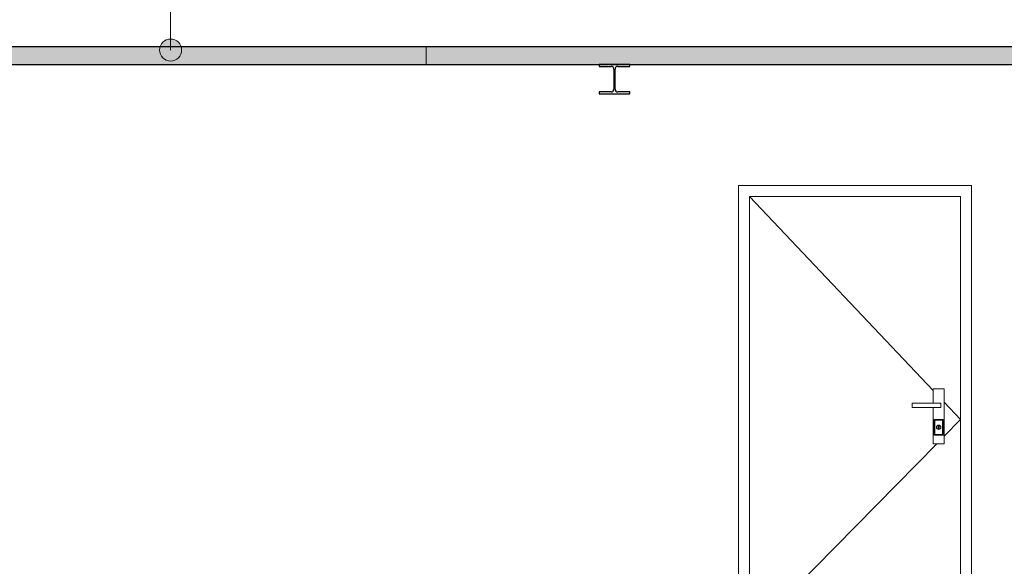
# Model space of a CAD drawing. Header units: millimetres. Extents: x 157133 to 260102, y -21587 to 34582.
# Tile 62 of 65: x 222031 to 226511, y 8318 to 10804. Entities that reach past the tile are written whole.
import ezdxf

# ---------------------------------------------------------------- set-up
doc = ezdxf.new("R2010")
doc.units = ezdxf.units.MM
for name, color, linetype, lineweight in [('CA_DVERE', 7, 'Continuous', 13), ('CA_DVERE18', 8, 'Continuous', 9), ('CA_DVERE25', 7, 'Continuous', 9), ('CA_PODLAHA', 1, 'Continuous', 25), ('CA_PODLAHA25', 7, 'Continuous', 13), ('CA_POHHRA25', 7, 'Continuous', 13), ('CA_REZY', 1, 'Continuous', 25), ('CA_SRAFY', 9, 'Continuous', 25), ('CA_ZARIZPRED', 8, 'Continuous', 13), ('Popisky podlahy', 250, 'Continuous', 9)]:
    doc.layers.add(name, color=color, linetype=linetype, lineweight=lineweight)

# ---------------------------------------------------------------- blocks, each defined once
blk = doc.blocks.new('CZ-Dveře_otočné_jednokřídlé_OCZ - CZ-Dveře_otočné_jednokřídlé_900-V4-Řez 3 - vestavek V7')
at = {"layer": 'CA_DVERE18'}
for p, q in [((171385.1, 10000), (171385.1, 8010)), ((172345.1, 10000), (171385.1, 10000)), ((171385.1, 10000), (172220.1, 9117.2)), ((172345.1, 8010), (172345.1, 10000)), ((172220.1, 9125), (172220.1, 9060)), ((172270.1, 9125), (172220.1, 9125)), ((172270.1, 8875), (172270.1, 9125)), ((172125.1, 9060), (172125.1, 9040)), ((172255.1, 9060), (172125.1, 9060)), ((172255.1, 9040), (172255.1, 9060)), ((172270.1, 9064.3), (172345.1, 8985)), ((172125.1, 9040), (172255.1, 9040)), ((172220.1, 9040), (172220.1, 8875)), ((172228.1, 8982), (172225.1, 8985)), ((172225.1, 8915), (172225.1, 8985)), ((172225.1, 8985), (172265.1, 8985)), ((172228.1, 8982), (172228.1, 8918)), ((172262.1, 8982), (172228.1, 8982)), ((172265.1, 8985), (172262.1, 8982)), ((172262.1, 8918), (172262.1, 8982)), ((172265.1, 8985), (172265.1, 8915)), ((172270.9, 8909.7), (172345.1, 8985)), ((172228.1, 8918), (172225.1, 8915)), ((172228.1, 8918), (172262.1, 8918)), ((172240.1, 8942.8), (172240.1, 8941.3)), ((172243.1, 8942), (172243.1, 8958)), ((172243.1, 8958), (172247.1, 8958)), ((172247.1, 8942), (172243.1, 8942)), ((172247.1, 8958), (172247.1, 8942)), ((172250.1, 8941.3), (172250.1, 8942.8)), ((172262.1, 8918), (172265.1, 8915)), ((171385.1, 8010), (172236.8, 8875)), ((172220.1, 8875), (172270.1, 8875)), ((172265.1, 8915), (172225.1, 8915)), ((171385.1, 8010), (172345.1, 8010)), ((171415.1, 8000), (171415.1, 8010)), ((172315.1, 8010), (172315.1, 8000))]:
    blk.add_line(p, q, dxfattribs=at)
for radius, start, end in [(10, 0, 180), (10, 180, 0), (9.5, 0, 180), (9.5, 180, 0), (8.5, 104.3968, 118.7936), (8.5, 104.3968, 118.7936), (8.5, 61.2064, 75.6032)]:
    blk.add_arc((172245.1, 8950), radius, start, end, dxfattribs=at)
at = {"layer": 'CA_DVERE25'}
for p, q in [((171415.1, 8010), (171415.1, 8000)), ((172315.1, 8000), (172315.1, 8010))]:
    blk.add_line(p, q, dxfattribs=at)
blk = doc.blocks.new('ocelová kce final - 11542_003_OK-HALA_TaO-2_ET_AciS_2025-05-29_upr_dwg-2597525-Řez 3 - vestavek V7')
at = {"layer": 'CA_REZY'}
for p, q in [((170840, 10600), (170700, 10600)), ((170700, 10600), (170700, 10591.5)), ((170700, 10591.5), (170755.2, 10591.5)), ((170767.2, 10579.5), (170767.2, 10487.5)), ((170772.8, 10487.5), (170772.8, 10579.5)), ((170784.8, 10591.5), (170840, 10591.5)), ((170840, 10591.5), (170840, 10600)), ((170755.2, 10475.5), (170700, 10475.5)), ((170700, 10475.5), (170700, 10467)), ((170700, 10467), (170840, 10467)), ((170840, 10475.5), (170784.8, 10475.5)), ((170840, 10467), (170840, 10475.5))]:
    blk.add_line(p, q, dxfattribs=at)
for centre, start, end in [((170755.2, 10579.5), 0, 90), ((170784.8, 10579.5), 90, 180), ((170755.2, 10487.5), 270, 0), ((170784.8, 10487.5), 180, 270)]:
    blk.add_arc(centre, 12, start, end, dxfattribs=at)
blk = doc.blocks.new('ocelová kce final - ocelová kce final-2597615-Řez 3 - vestavek V7')
blk.add_blockref('ocelová kce final - 11542_003_OK-HALA_TaO-2_ET_AciS_2025-05-29_upr_dwg-2597525-Řez 3 - vestavek V7', (0, 0))

msp = doc.modelspace()

# ---------------------------------------------------------------- hatches: boundary and pattern name
at = {"layer": 'CA_SRAFY', "lineweight": 9}
h = msp.add_hatch(dxfattribs=at)
h.set_pattern_fill('FP_34', color=256, angle=-203.578, style=0, pattern_type=2)
h.set_pattern_definition([(246.422, (221425.06, 10668.96), (-0.0002, -220.727), [38.113, -20.106, 100.311, -20.106, -62.196]), (246.422, (221425.06, 10668.96), (-0.0002, -220.727), [-178.636, 38.113, -24.083]), (293.578, (221482.86, 10668.96), (96.3319, 0.0005), [38.113, -20.106, 100.311, -82.302]), (293.578, (221482.86, 10668.96), (96.3319, 0.0005), [-158.53, -20.106, 38.113, -24.083]), (180, (221482.86, 10668.96), (-2e-11, -220.726), [57.799, -38.532]), (180, (221434.7, 10470.3), (-2e-11, -220.726), [57.799, -38.532]), (270, (221498.1, 10634.03), (96.334, -8e-12), [18.426, -202.3]), (270, (221449.94, 10523.67), (96.334, -8e-12), [18.426, -202.3]), (270, (221409.81, 10634.03), (96.334, -8e-12), [18.426, -202.3]), (270, (221361.65, 10523.67), (96.334, -8e-12), [18.426, -202.3])])
h.paths.add_polyline_path([(227605.5, 10600), (227899.2, 10600), (227899.2, 10680), (215574.2, 10680), (215574.2, 10600), (225634.6, 10600)])
at = {"layer": 'Popisky podlahy'}
h = msp.add_hatch(color=7, dxfattribs=at)
edge = h.paths.add_edge_path()
edge.add_arc((222717.1, 10665.9), 50, 0, 360)

# ---------------------------------------------------------------- linework, layer by layer
at = {"layer": 'CA_PODLAHA'}
for p, q in [((227899.2, 10680), (215574.2, 10680)), ((215574.2, 10600), (227899.2, 10600))]:
    msp.add_line(p, q, dxfattribs=at)
at = {"layer": 'CA_PODLAHA25'}
msp.add_line((223880.7, 10600), (223880.7, 10680), dxfattribs=at)
at = {"layer": 'CA_POHHRA25'}
for p, q in [((225301.8, 8000), (225301.8, 10050)), ((225301.8, 10050), (226361.8, 10050)), ((226361.8, 10050), (226361.8, 8000))]:
    msp.add_line(p, q, dxfattribs=at)
at = {"layer": 'Popisky podlahy'}
msp.add_line((222717.1, 10665.9), (222717.1, 11191.4), dxfattribs=at)
msp.add_circle((222717.1, 10665.9), 50, dxfattribs=at)

# ---------------------------------------------------------------- block references
at = {"layer": 'CA_DVERE', "lineweight": 9}
msp.add_blockref('CZ-Dveře_otočné_jednokřídlé_OCZ - CZ-Dveře_otočné_jednokřídlé_900-V4-Řez 3 - vestavek V7', (53966.7, 0), dxfattribs=at)
at = {"layer": 'CA_ZARIZPRED'}
msp.add_blockref('ocelová kce final - ocelová kce final-2597615-Řez 3 - vestavek V7', (53966.7, 0), dxfattribs=at)

doc.saveas('drawing.dxf')
